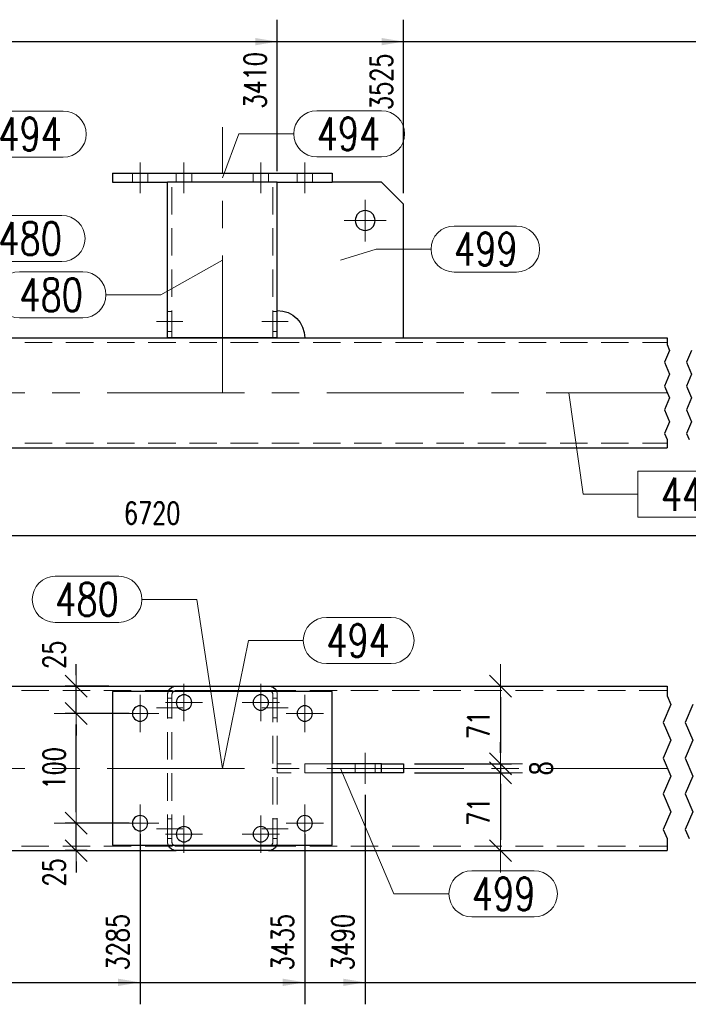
# Model space of a CAD drawing. Header units: millimetres. Extents: x -876 to 136, y 14938 to 15607.
# Tile 11 of 46: x -564 to -503, y 15200 to 15289. Entities that reach past the tile are written whole.
import ezdxf

# ---------------------------------------------------------------- set-up
doc = ezdxf.new("R2010")
doc.units = ezdxf.units.MM
doc.header["$LTSCALE"] = 10
doc.linetypes.add('HIDDEN', pattern=[0.375, 0.25, -0.125])
doc.linetypes.add('MITTE', pattern=[2, 1.25, -0.25, 0.25, -0.25])
doc.layers.get('Defpoints').update_dxf_attribs({"color": 1})
for name, color, linetype, lineweight in [('PS_DIM', 4, 'Continuous', 13), ('PS_Hidden', 2, 'HIDDEN', 9), ('PS_Mid', 5, 'MITTE', 15), ('PS_Pos', 1, 'Continuous', 15), ('PS_Shape', 161, 'Continuous', 30), ('PS_SOLID', 7, 'Continuous', 30)]:
    doc.layers.add(name, color=color, linetype=linetype, lineweight=lineweight)
doc.styles.add('simplex', font='simplex.shx', dxfattribs={"width": 0.75})
doc.dimstyles.new('1_10_GŁ_DS1-LS10', dxfattribs={"dimtxt": 2, "dimasz": 2, "dimexe": 2, "dimexo": 1, "dimgap": 1, "dimtad": 1, "dimjust": 4, "dimdec": 0, "dimlfac": 10, "dimtxsty": 'simplex', "dimblk1": 'NONE', "dimsah": 1, "dimcen": 2, "dimclrd": 256, "dimclre": 256, "dimclrt": 3, "dimadec": 1, "dimazin": 0, "dimtfac": 1, "dimtdec": 0, "dimtmove": 2, "dimatfit": 3, "dimfxl": 1, "dimarcsym": 0})
doc.dimstyles.new('1_10_PRZ_DS1-LS10', dxfattribs={"dimtxt": 2, "dimasz": 1, "dimexe": 2, "dimexo": 5, "dimgap": 1, "dimtad": 1, "dimdec": 0, "dimlfac": 10, "dimtxsty": 'simplex', "dimblk": 'dimznak', "dimcen": 2, "dimse1": 1, "dimse2": 1, "dimclrt": 3, "dimadec": 1, "dimazin": 0, "dimtfac": 1, "dimtdec": 0, "dimtix": 1, "dimtmove": 2, "dimatfit": 3, "dimldrblk": 'dim-grot', "dimfxl": 1, "dimarcsym": 0})
doc.dimstyles.new('1_10_SC', dxfattribs={"dimtxt": 2, "dimasz": 1, "dimexe": 1, "dimexo": 1, "dimgap": 1, "dimtad": 1, "dimdec": 0, "dimlfac": 10, "dimtxsty": 'simplex', "dimblk": 'dimznak', "dimcen": 2, "dimclrd": 256, "dimclre": 256, "dimclrt": 3, "dimadec": 1, "dimazin": 0, "dimtfac": 1, "dimtdec": 0, "dimtix": 1, "dimtmove": 2, "dimatfit": 3, "dimldrblk": 'dim-grot', "dimfxl": 1, "dimarcsym": 0})

# ---------------------------------------------------------------- blocks, each defined once
blk = doc.blocks.new('*D70')
at = {"layer": 'Defpoints', "color": 0, "transparency": 16777216}
for p in [(-540.421, 15287.305), (-540.421, 15274.505), (-676.121, 15250.305)]:
    blk.add_point(p, dxfattribs=at)
at = {"layer": 'PS_DIM', "lineweight": -2, "transparency": 16777216}
for p, q in [((-676.121, 15251.305), (-676.121, 15289.305)), ((-540.421, 15275.505), (-540.421, 15289.305)), ((-676.121, 15287.305), (-542.421, 15287.305))]:
    blk.add_line(p, q, dxfattribs=at)
at = {"layer": 'PS_DIM', "transparency": 16777216}
blk.add_solid([(-542.421, 15287.638), (-542.421, 15286.971), (-540.421, 15287.305)], dxfattribs=at)
at = {"layer": 'PS_DIM', "color": 3, "transparency": 16777216, "insert": (-542.441, 15283.785), "char_height": 2, "attachment_point": 5, "rotation": 90, "style": 'simplex'}
blk.add_mtext('3410', dxfattribs=at)
blk = doc.blocks.new('_None')
blk = doc.blocks.new('*D71')
at = {"layer": 'Defpoints', "color": 0, "transparency": 16777216}
for p in [(-528.921, 15287.305), (-528.921, 15272.505), (-676.121, 15250.305)]:
    blk.add_point(p, dxfattribs=at)
at = {"layer": 'PS_DIM', "lineweight": -2, "transparency": 16777216}
for p, q in [((-676.121, 15251.305), (-676.121, 15289.305)), ((-528.921, 15273.505), (-528.921, 15289.305)), ((-676.121, 15287.305), (-530.921, 15287.305))]:
    blk.add_line(p, q, dxfattribs=at)
at = {"layer": 'PS_DIM', "transparency": 16777216}
blk.add_solid([(-530.921, 15287.638), (-530.921, 15286.971), (-528.921, 15287.305)], dxfattribs=at)
at = {"layer": 'PS_DIM', "color": 3, "transparency": 16777216, "insert": (-530.941, 15283.642), "char_height": 2, "attachment_point": 5, "rotation": 90, "style": 'simplex'}
blk.add_mtext('3525', dxfattribs=at)
blk = doc.blocks.new('*D72')
at = {"layer": 'Defpoints', "color": 0, "transparency": 16777216}
for p in [(-427.521, 15287.305), (-427.521, 15260.305), (-676.121, 15250.305)]:
    blk.add_point(p, dxfattribs=at)
at = {"layer": 'PS_DIM', "lineweight": -2, "transparency": 16777216}
for p, q in [((-676.121, 15251.305), (-676.121, 15289.305)), ((-427.521, 15261.305), (-427.521, 15289.305)), ((-676.121, 15287.305), (-429.521, 15287.305))]:
    blk.add_line(p, q, dxfattribs=at)
at = {"layer": 'PS_DIM', "transparency": 16777216}
blk.add_solid([(-429.521, 15287.638), (-429.521, 15286.971), (-427.521, 15287.305)], dxfattribs=at)
at = {"layer": 'PS_DIM', "color": 3, "transparency": 16777216, "insert": (-429.541, 15283.642), "char_height": 2, "attachment_point": 5, "rotation": 90, "style": 'simplex'}
blk.add_mtext('6570', dxfattribs=at)
blk = doc.blocks.new('*D73')
at = {"layer": 'Defpoints', "color": 0, "transparency": 16777216}
for p in [(-420.021, 15287.305), (-676.121, 15250.305), (-420.021, 15250.305)]:
    blk.add_point(p, dxfattribs=at)
at = {"layer": 'PS_DIM', "lineweight": -2, "transparency": 16777216}
for p, q in [((-676.121, 15251.305), (-676.121, 15289.305)), ((-420.021, 15251.305), (-420.021, 15289.305)), ((-676.121, 15287.305), (-422.021, 15287.305))]:
    blk.add_line(p, q, dxfattribs=at)
at = {"layer": 'PS_DIM', "transparency": 16777216}
blk.add_solid([(-422.021, 15287.638), (-422.021, 15286.971), (-420.021, 15287.305)], dxfattribs=at)
at = {"layer": 'PS_DIM', "color": 3, "transparency": 16777216, "insert": (-422.041, 15283.642), "char_height": 2, "attachment_point": 5, "rotation": 90, "style": 'simplex'}
blk.add_mtext('6645', dxfattribs=at)
blk = doc.blocks.new('*D87')
at = {"layer": 'Defpoints', "color": 0, "transparency": 16777216}
for p in [(-552.921, 15216.085), (-676.121, 15213.585), (-552.921, 15201.585)]:
    blk.add_point(p, dxfattribs=at)
at = {"layer": 'PS_DIM', "lineweight": -2, "transparency": 16777216}
for p, q in [((-552.921, 15215.085), (-552.921, 15199.585)), ((-676.121, 15212.585), (-676.121, 15199.585)), ((-676.121, 15201.585), (-554.921, 15201.585))]:
    blk.add_line(p, q, dxfattribs=at)
at = {"layer": 'PS_DIM', "transparency": 16777216}
blk.add_solid([(-554.921, 15201.918), (-554.921, 15201.252), (-552.921, 15201.585)], dxfattribs=at)
at = {"layer": 'PS_DIM', "color": 3, "transparency": 16777216, "insert": (-554.941, 15205.248), "char_height": 2, "attachment_point": 5, "rotation": 90, "style": 'simplex'}
blk.add_mtext('3285', dxfattribs=at)
blk = doc.blocks.new('*D88')
at = {"layer": 'Defpoints', "color": 0, "transparency": 16777216}
for p in [(-537.921, 15216.085), (-676.121, 15213.585), (-537.921, 15201.585)]:
    blk.add_point(p, dxfattribs=at)
at = {"layer": 'PS_DIM', "lineweight": -2, "transparency": 16777216}
for p, q in [((-537.921, 15215.085), (-537.921, 15199.585)), ((-676.121, 15212.585), (-676.121, 15199.585)), ((-676.121, 15201.585), (-539.921, 15201.585))]:
    blk.add_line(p, q, dxfattribs=at)
at = {"layer": 'PS_DIM', "transparency": 16777216}
blk.add_solid([(-539.921, 15201.918), (-539.921, 15201.252), (-537.921, 15201.585)], dxfattribs=at)
at = {"layer": 'PS_DIM', "color": 3, "transparency": 16777216, "insert": (-539.941, 15205.248), "char_height": 2, "attachment_point": 5, "rotation": 90, "style": 'simplex'}
blk.add_mtext('3435', dxfattribs=at)
blk = doc.blocks.new('*D89')
at = {"layer": 'Defpoints', "color": 0, "transparency": 16777216}
for p in [(-532.421, 15219.685), (-676.121, 15213.585), (-532.421, 15201.585)]:
    blk.add_point(p, dxfattribs=at)
at = {"layer": 'PS_DIM', "lineweight": -2, "transparency": 16777216}
for p, q in [((-532.421, 15218.685), (-532.421, 15199.585)), ((-676.121, 15212.585), (-676.121, 15199.585)), ((-676.121, 15201.585), (-534.421, 15201.585))]:
    blk.add_line(p, q, dxfattribs=at)
at = {"layer": 'PS_DIM', "transparency": 16777216}
blk.add_solid([(-534.421, 15201.918), (-534.421, 15201.252), (-532.421, 15201.585)], dxfattribs=at)
at = {"layer": 'PS_DIM', "color": 3, "transparency": 16777216, "insert": (-534.441, 15205.248), "char_height": 2, "attachment_point": 5, "rotation": 90, "style": 'simplex'}
blk.add_mtext('3490', dxfattribs=at)
blk = doc.blocks.new('*D90')
at = {"layer": 'Defpoints', "color": 0, "transparency": 16777216}
for p in [(-422.521, 15218.085), (-676.121, 15213.585), (-422.521, 15201.585)]:
    blk.add_point(p, dxfattribs=at)
at = {"layer": 'PS_DIM', "lineweight": -2, "transparency": 16777216}
for p, q in [((-422.521, 15217.085), (-422.521, 15199.585)), ((-676.121, 15212.585), (-676.121, 15199.585)), ((-676.121, 15201.585), (-424.521, 15201.585))]:
    blk.add_line(p, q, dxfattribs=at)
at = {"layer": 'PS_DIM', "transparency": 16777216}
blk.add_solid([(-424.521, 15201.918), (-424.521, 15201.252), (-422.521, 15201.585)], dxfattribs=at)
at = {"layer": 'PS_DIM', "color": 3, "transparency": 16777216, "insert": (-424.541, 15205.248), "char_height": 2, "attachment_point": 5, "rotation": 90, "style": 'simplex'}
blk.add_mtext('6620', dxfattribs=at)
blk = doc.blocks.new('*D91')
at = {"layer": 'Defpoints', "color": 0, "transparency": 16777216}
for p in [(-420.021, 15215.585), (-676.121, 15213.585), (-420.021, 15201.585)]:
    blk.add_point(p, dxfattribs=at)
at = {"layer": 'PS_DIM', "lineweight": -2, "transparency": 16777216}
for p, q in [((-420.021, 15214.585), (-420.021, 15199.585)), ((-676.121, 15212.585), (-676.121, 15199.585)), ((-676.121, 15201.585), (-422.021, 15201.585))]:
    blk.add_line(p, q, dxfattribs=at)
at = {"layer": 'PS_DIM', "transparency": 16777216}
blk.add_solid([(-422.021, 15201.918), (-422.021, 15201.252), (-420.021, 15201.585)], dxfattribs=at)
at = {"layer": 'PS_DIM', "color": 3, "transparency": 16777216, "insert": (-418.001, 15205.248), "char_height": 2, "attachment_point": 5, "rotation": 90, "style": 'simplex'}
blk.add_mtext('6645', dxfattribs=at)
blk = doc.blocks.new('dimznak')
at = {"color": 0}
for points in [[(0, 2), (0, -2)], [(-2, 0), (2, 0)]]:
    blk.add_lwpolyline(points, dxfattribs=at)
at = {"color": 2}
blk.add_lwpolyline([(1, 1), (-1, -1)], dxfattribs=at)
blk = doc.blocks.new('*D92')
at = {"layer": 'Defpoints', "color": 0, "transparency": 16777216}
for p in [(-525.197, 15228.585), (-528.921, 15221.485), (-520.099, 15221.485)]:
    blk.add_point(p, dxfattribs=at)
at = {"layer": 'PS_DIM', "lineweight": -2, "transparency": 16777216}
for p, q in [((-524.197, 15228.585), (-519.099, 15228.585)), ((-520.099, 15227.585), (-520.099, 15222.485)), ((-527.921, 15221.485), (-519.099, 15221.485))]:
    blk.add_line(p, q, dxfattribs=at)
for p, rotation in [((-520.099, 15228.585), 90), ((-520.099, 15221.485), 270)]:
    blk.add_blockref('dimznak', p, dxfattribs=dict(at, rotation=rotation))
at = {"layer": 'PS_DIM', "color": 3, "transparency": 16777216, "insert": (-522.099, 15225.035), "char_height": 2, "attachment_point": 5, "rotation": 90, "style": 'simplex'}
blk.add_mtext('71', dxfattribs=at)
blk = doc.blocks.new('dim-grot')
blk.add_hatch(color=256).paths.add_polyline_path([(0, 0), (-2, 0.5), (-2, -0.5)])
blk.add_lwpolyline([(0, 0), (-2, 0.5), (-2, -0.5), (0, 0)])
blk = doc.blocks.new('*D93')
at = {"layer": 'Defpoints', "color": 0, "transparency": 16777216}
for p in [(-528.921, 15221.485), (-528.921, 15220.685), (-520.099, 15220.685)]:
    blk.add_point(p, dxfattribs=at)
at = {"layer": 'PS_DIM', "lineweight": -2, "transparency": 16777216}
for p, q in [((-520.099, 15222.485), (-520.099, 15223.485)), ((-527.921, 15221.485), (-519.099, 15221.485)), ((-520.099, 15221.485), (-520.099, 15220.685)), ((-527.921, 15220.685), (-519.099, 15220.685)), ((-520.099, 15219.685), (-520.099, 15218.685))]:
    blk.add_line(p, q, dxfattribs=at)
for p, rotation in [((-520.099, 15221.485), 270), ((-520.099, 15220.685), 90)]:
    blk.add_blockref('dimznak', p, dxfattribs=dict(at, rotation=rotation))
at = {"layer": 'PS_DIM', "color": 3, "transparency": 16777216, "insert": (-516.391, 15221.085), "char_height": 2, "attachment_point": 5, "rotation": 90, "style": 'simplex'}
blk.add_mtext('8', dxfattribs=at)
blk = doc.blocks.new('*D94')
at = {"layer": 'Defpoints', "color": 0, "transparency": 16777216}
for p in [(-528.921, 15220.685), (-527.514, 15213.585), (-520.099, 15213.585)]:
    blk.add_point(p, dxfattribs=at)
at = {"layer": 'PS_DIM', "lineweight": -2, "transparency": 16777216}
for p, q in [((-527.921, 15220.685), (-519.099, 15220.685)), ((-520.099, 15219.685), (-520.099, 15214.585)), ((-526.514, 15213.585), (-519.099, 15213.585))]:
    blk.add_line(p, q, dxfattribs=at)
for p, rotation in [((-520.099, 15220.685), 90), ((-520.099, 15213.585), 270)]:
    blk.add_blockref('dimznak', p, dxfattribs=dict(at, rotation=rotation))
at = {"layer": 'PS_DIM', "color": 3, "transparency": 16777216, "insert": (-522.099, 15217.135), "char_height": 2, "attachment_point": 5, "rotation": 90, "style": 'simplex'}
blk.add_mtext('71', dxfattribs=at)
blk = doc.blocks.new('*D95')
at = {"layer": 'Defpoints', "color": 0, "transparency": 16777216}
for p in [(-558.742, 15216.085), (-552.921, 15216.085), (-556.738, 15213.585)]:
    blk.add_point(p, dxfattribs=at)
at = {"layer": 'PS_DIM', "lineweight": -2, "transparency": 16777216}
for p, q in [((-558.742, 15217.085), (-558.742, 15218.085)), ((-553.921, 15216.085), (-559.742, 15216.085)), ((-558.742, 15213.585), (-558.742, 15216.085)), ((-557.738, 15213.585), (-559.742, 15213.585)), ((-558.742, 15212.585), (-558.742, 15211.585))]:
    blk.add_line(p, q, dxfattribs=at)
for p, rotation in [((-558.742, 15216.085), 270), ((-558.742, 15213.585), 90)]:
    blk.add_blockref('dimznak', p, dxfattribs=dict(at, rotation=rotation))
at = {"layer": 'PS_DIM', "color": 3, "transparency": 16777216, "insert": (-560.742, 15211.603), "char_height": 2, "attachment_point": 5, "rotation": 90, "style": 'simplex'}
blk.add_mtext('25', dxfattribs=at)
blk = doc.blocks.new('*D96')
at = {"layer": 'Defpoints', "color": 0, "transparency": 16777216}
for p in [(-558.742, 15226.085), (-552.921, 15226.085), (-552.921, 15216.085)]:
    blk.add_point(p, dxfattribs=at)
at = {"layer": 'PS_DIM', "lineweight": -2, "transparency": 16777216}
for p, q in [((-553.921, 15226.085), (-559.742, 15226.085)), ((-558.742, 15217.085), (-558.742, 15225.085)), ((-553.921, 15216.085), (-559.742, 15216.085))]:
    blk.add_line(p, q, dxfattribs=at)
for p, rotation in [((-558.742, 15226.085), 90), ((-558.742, 15216.085), 270)]:
    blk.add_blockref('dimznak', p, dxfattribs=dict(at, rotation=rotation))
at = {"layer": 'PS_DIM', "color": 3, "transparency": 16777216, "insert": (-560.742, 15221.085), "char_height": 2, "attachment_point": 5, "rotation": 90, "style": 'simplex'}
blk.add_mtext('100', dxfattribs=at)
blk = doc.blocks.new('*D97')
at = {"layer": 'Defpoints', "color": 0, "transparency": 16777216}
for p in [(-558.742, 15228.585), (-554.757, 15228.585), (-552.921, 15226.085)]:
    blk.add_point(p, dxfattribs=at)
at = {"layer": 'PS_DIM', "lineweight": -2, "transparency": 16777216}
for p, q in [((-558.742, 15229.585), (-558.742, 15230.585)), ((-555.757, 15228.585), (-559.742, 15228.585)), ((-558.742, 15226.085), (-558.742, 15228.585)), ((-553.921, 15226.085), (-559.742, 15226.085)), ((-558.742, 15225.085), (-558.742, 15224.085))]:
    blk.add_line(p, q, dxfattribs=at)
for p, rotation in [((-558.742, 15228.585), 270), ((-558.742, 15226.085), 90)]:
    blk.add_blockref('dimznak', p, dxfattribs=dict(at, rotation=rotation))
at = {"layer": 'PS_DIM', "color": 3, "transparency": 16777216, "insert": (-560.742, 15231.437), "char_height": 2, "attachment_point": 5, "rotation": 90, "style": 'simplex'}
blk.add_mtext('25', dxfattribs=at)
blk = doc.blocks.new('*D429')
at = {"layer": 'Defpoints', "color": 0, "transparency": 16777216}
for p in [(-683.621, 15250.305), (-420.021, 15250.305), (-420.021, 15242.305)]:
    blk.add_point(p, dxfattribs=at)
at = {"layer": 'PS_DIM', "color": 0, "lineweight": -2, "transparency": 16777216}
blk.add_line((-682.621, 15242.305), (-421.021, 15242.305), dxfattribs=at)
at = {"layer": 'PS_DIM', "color": 0, "lineweight": -2, "transparency": 16777216, "rotation": 180}
blk.add_blockref('dimznak', (-683.621, 15242.305), dxfattribs=at)
at = {"layer": 'PS_DIM', "color": 0, "lineweight": -2, "transparency": 16777216}
blk.add_blockref('dimznak', (-420.021, 15242.305), dxfattribs=at)
at = {"layer": 'PS_DIM', "color": 3, "transparency": 16777216, "insert": (-551.821, 15244.345), "char_height": 2, "attachment_point": 5, "style": 'simplex'}
blk.add_mtext('6720', dxfattribs=at)
blk = doc.blocks.new('*X534')
at = {"color": 1}
for p, q in [((-504.921, 15260.305), (-504.921, 15259.716)), ((-504.921, 15259.716), (-504.691, 15259.175)), ((-504.691, 15259.175), (-505.15, 15258.091)), ((-502.691, 15259.175), (-503.15, 15258.091)), ((-505.15, 15258.091), (-504.691, 15257.007)), ((-503.15, 15258.091), (-502.691, 15257.007)), ((-504.691, 15257.007), (-505.15, 15255.924)), ((-502.691, 15257.007), (-503.15, 15255.924)), ((-505.15, 15255.924), (-504.691, 15254.84)), ((-503.15, 15255.924), (-502.691, 15254.84)), ((-504.691, 15254.84), (-505.15, 15253.757)), ((-502.691, 15254.84), (-503.15, 15253.757)), ((-505.15, 15253.757), (-504.691, 15252.673)), ((-503.15, 15253.757), (-502.691, 15252.673)), ((-504.691, 15252.673), (-505.15, 15251.589)), ((-502.691, 15252.673), (-503.15, 15251.589)), ((-505.15, 15251.589), (-504.921, 15251.048)), ((-503.15, 15251.589), (-502.921, 15251.048)), ((-504.921, 15251.048), (-504.921, 15250.305))]:
    blk.add_line(p, q, dxfattribs=at)
at = {"layer": 'PS_Hidden', "color": 2, "linetype": 'HIDDEN'}
for p, q in [((-553.621, 15275.305), (-553.621, 15274.505)), ((-552.221, 15275.305), (-552.221, 15274.505)), ((-549.621, 15274.505), (-549.621, 15275.305)), ((-548.221, 15274.505), (-548.221, 15275.305)), ((-542.621, 15274.505), (-542.621, 15275.305)), ((-541.221, 15274.505), (-541.221, 15275.305)), ((-538.621, 15275.305), (-538.621, 15274.505)), ((-537.221, 15275.305), (-537.221, 15274.505)), ((-550.021, 15260.305), (-550.021, 15274.505)), ((-540.821, 15260.305), (-540.821, 15274.505)), ((-550.421, 15262.705), (-550.021, 15262.705)), ((-540.821, 15262.705), (-540.421, 15262.705)), ((-550.421, 15260.905), (-550.021, 15260.905)), ((-540.821, 15260.905), (-540.421, 15260.905)), ((-615.921, 15259.905), (-504.921, 15259.905)), ((-615.921, 15250.705), (-504.921, 15250.705))]:
    blk.add_line(p, q, dxfattribs=at)
at = {"layer": 'PS_Mid', "color": 5, "linetype": 'MITTE'}
for p, q in [((-545.421, 15255.305), (-545.421, 15279.505)), ((-552.921, 15273.505), (-552.921, 15276.305)), ((-552.921, 15273.505), (-552.921, 15276.305)), ((-548.921, 15276.305), (-548.921, 15273.505)), ((-548.921, 15276.305), (-548.921, 15273.505)), ((-541.921, 15276.305), (-541.921, 15273.505)), ((-541.921, 15276.305), (-541.921, 15273.505)), ((-537.921, 15273.505), (-537.921, 15276.305)), ((-537.921, 15273.505), (-537.921, 15276.305)), ((-532.421, 15272.905), (-532.421, 15269.105)), ((-530.521, 15271.005), (-534.321, 15271.005)), ((-549.021, 15261.805), (-551.421, 15261.805)), ((-549.021, 15261.805), (-551.421, 15261.805)), ((-539.421, 15261.805), (-541.821, 15261.805)), ((-539.421, 15261.805), (-541.821, 15261.805)), ((-615.921, 15255.305), (-504.921, 15255.305))]:
    blk.add_line(p, q, dxfattribs=at)
at = {"layer": 'PS_SOLID', "color": 7, "linetype": 'Continuous'}
for p, q in [((-555.421, 15275.305), (-555.421, 15274.505)), ((-555.421, 15275.305), (-535.421, 15275.305)), ((-535.421, 15275.305), (-535.421, 15274.505)), ((-555.421, 15274.505), (-550.421, 15274.505)), ((-550.421, 15260.305), (-550.421, 15274.505)), ((-540.421, 15274.505), (-550.421, 15274.505)), ((-540.421, 15274.505), (-535.421, 15274.505)), ((-540.421, 15260.305), (-540.421, 15274.505)), ((-530.921, 15274.505), (-535.421, 15274.505)), ((-528.921, 15272.505), (-530.921, 15274.505)), ((-528.921, 15260.305), (-528.921, 15272.505)), ((-615.921, 15260.305), (-504.921, 15260.305)), ((-540.421, 15260.305), (-550.421, 15260.305)), ((-615.921, 15250.305), (-504.921, 15250.305))]:
    blk.add_line(p, q, dxfattribs=at)
at = {"layer": 'PS_SOLID', "color": 7, "extrusion": (0, 0, -1)}
blk.add_circle((532.421, 15271.005), 0.9, dxfattribs=at)
at = {"layer": 'PS_SOLID', "extrusion": (0, 0, -1)}
blk.add_arc((540.421, 15260.305), 2.5, 90, 180, dxfattribs=at)
blk = doc.blocks.new('*X535')
at = {"color": 1}
for p, q in [((-513.871, 15255.305), (-512.579, 15246.06)), ((-497.593, 15248.16), (-507.579, 15248.16)), ((-507.579, 15248.16), (-507.579, 15243.96)), ((-497.593, 15243.96), (-497.593, 15248.16)), ((-512.579, 15246.06), (-507.579, 15246.06)), ((-507.579, 15243.96), (-497.593, 15243.96))]:
    blk.add_line(p, q, dxfattribs=at)
at = {"color": 30, "style": 'simplex', "width": 0.75}
blk.add_text('442', height=3, dxfattribs=at).set_placement((-505.479, 15244.56))
blk = doc.blocks.new('*X536')
at = {"color": 1}
for p, q in [((-565.821, 15271.467), (-560.035, 15271.467)), ((-575.421, 15267.405), (-572.921, 15269.367)), ((-572.921, 15269.367), (-567.921, 15269.367)), ((-565.821, 15267.267), (-560.035, 15267.267))]:
    blk.add_line(p, q, dxfattribs=at)
for centre, start, end in [((-565.821, 15269.367), 90, 270), ((-560.035, 15269.367), 270, 90)]:
    blk.add_arc(centre, 2.1, start, end, dxfattribs=at)
at = {"color": 30, "style": 'simplex', "width": 0.75}
blk.add_text('480', height=3, dxfattribs=at).set_placement((-565.821, 15267.867))
blk = doc.blocks.new('*X537')
at = {"color": 1}
for p, q in [((-545.421, 15267.405), (-551.031, 15264.234)), ((-563.916, 15266.334), (-558.131, 15266.334)), ((-556.031, 15264.234), (-551.031, 15264.234)), ((-563.916, 15262.134), (-558.131, 15262.134))]:
    blk.add_line(p, q, dxfattribs=at)
for centre, start, end in [((-563.916, 15264.234), 90, 270), ((-558.131, 15264.234), 270, 90)]:
    blk.add_arc(centre, 2.1, start, end, dxfattribs=at)
at = {"color": 30, "style": 'simplex', "width": 0.75}
blk.add_text('480', height=3, dxfattribs=at).set_placement((-563.916, 15262.734))
blk = doc.blocks.new('*X538')
at = {"color": 1}
for p, q in [((-536.82, 15281.005), (-530.927, 15281.005)), ((-545.421, 15274.905), (-543.92, 15278.905)), ((-543.92, 15278.905), (-538.92, 15278.905)), ((-536.82, 15276.805), (-530.927, 15276.805))]:
    blk.add_line(p, q, dxfattribs=at)
for centre, start, end in [((-536.82, 15278.905), 90, 270), ((-530.927, 15278.905), 270, 90)]:
    blk.add_arc(centre, 2.1, start, end, dxfattribs=at)
at = {"color": 30, "style": 'simplex', "width": 0.75}
blk.add_text('494', height=3, dxfattribs=at).set_placement((-536.82, 15277.405))
blk = doc.blocks.new('*X539')
at = {"color": 1}
for p, q in [((-565.821, 15280.979), (-559.928, 15280.979)), ((-575.421, 15274.905), (-572.921, 15278.879)), ((-572.921, 15278.879), (-567.921, 15278.879)), ((-565.821, 15276.779), (-559.928, 15276.779))]:
    blk.add_line(p, q, dxfattribs=at)
for centre, start, end in [((-565.821, 15278.879), 90, 270), ((-559.928, 15278.879), 270, 90)]:
    blk.add_arc(centre, 2.1, start, end, dxfattribs=at)
at = {"color": 30, "style": 'simplex', "width": 0.75}
blk.add_text('494', height=3, dxfattribs=at).set_placement((-565.821, 15277.379))
blk = doc.blocks.new('*X541')
at = {"color": 1}
for p, q in [((-524.321, 15270.502), (-518.642, 15270.502)), ((-534.671, 15267.405), (-531.421, 15268.402)), ((-531.421, 15268.402), (-526.421, 15268.402)), ((-524.321, 15266.302), (-518.642, 15266.302))]:
    blk.add_line(p, q, dxfattribs=at)
for centre, start, end in [((-524.321, 15268.402), 90, 270), ((-518.642, 15268.402), 270, 90)]:
    blk.add_arc(centre, 2.1, start, end, dxfattribs=at)
at = {"color": 30, "style": 'simplex', "width": 0.75}
blk.add_text('499', height=3, dxfattribs=at).set_placement((-524.321, 15266.902))
blk = doc.blocks.new('*X557')
at = {"color": 1}
for p, q in [((-504.921, 15228.585), (-504.921, 15227.703)), ((-504.921, 15227.703), (-504.577, 15226.89)), ((-504.577, 15226.89), (-505.264, 15225.264)), ((-502.577, 15226.89), (-503.264, 15225.264)), ((-505.264, 15225.264), (-504.577, 15223.639)), ((-503.264, 15225.264), (-502.577, 15223.639)), ((-504.577, 15223.639), (-505.264, 15222.014)), ((-502.577, 15223.639), (-503.264, 15222.014)), ((-505.264, 15222.014), (-504.577, 15220.388)), ((-503.264, 15222.014), (-502.577, 15220.388)), ((-504.577, 15220.388), (-505.264, 15218.763)), ((-502.577, 15220.388), (-503.264, 15218.763)), ((-505.264, 15218.763), (-504.577, 15217.137)), ((-503.264, 15218.763), (-502.577, 15217.137)), ((-504.577, 15217.137), (-505.264, 15215.512)), ((-502.577, 15217.137), (-503.264, 15215.512)), ((-505.264, 15215.512), (-504.921, 15214.699)), ((-504.921, 15214.699), (-504.921, 15213.585)), ((-503.264, 15215.512), (-502.921, 15214.699))]:
    blk.add_line(p, q, dxfattribs=at)
at = {"layer": 'PS_Hidden', "color": 2, "linetype": 'HIDDEN'}
for p, q in [((-571.221, 15228.185), (-549.621, 15228.185)), ((-541.221, 15228.185), (-504.921, 15228.185)), ((-550.421, 15214.385), (-550.421, 15227.785)), ((-550.421, 15227.485), (-550.021, 15227.485)), ((-550.021, 15214.385), (-550.021, 15227.785)), ((-540.821, 15227.785), (-540.821, 15214.385)), ((-540.821, 15227.485), (-540.421, 15227.485)), ((-540.421, 15227.785), (-540.421, 15214.385)), ((-550.421, 15225.685), (-550.021, 15225.685)), ((-540.821, 15225.685), (-540.421, 15225.685)), ((-540.421, 15220.685), (-540.421, 15221.485)), ((-535.421, 15221.485), (-540.421, 15221.485)), ((-537.921, 15220.685), (-537.921, 15221.485)), ((-533.321, 15220.685), (-533.321, 15221.485)), ((-531.521, 15220.685), (-531.521, 15221.485)), ((-535.421, 15220.685), (-540.421, 15220.685)), ((-550.421, 15216.485), (-550.021, 15216.485)), ((-540.821, 15216.485), (-540.421, 15216.485)), ((-550.421, 15214.685), (-550.021, 15214.685)), ((-540.821, 15214.685), (-540.421, 15214.685)), ((-571.221, 15213.985), (-549.621, 15213.985)), ((-541.221, 15213.985), (-504.921, 15213.985))]:
    blk.add_line(p, q, dxfattribs=at)
at = {"layer": 'PS_Hidden', "extrusion": (0, 0, -1)}
for centre, radius, start, end in [((549.621, 15227.785), 0.8, 0, 22.02431), ((549.621, 15227.785), 0.4, 0, 48.59038), ((541.221, 15227.785), 0.4, 131.40962, 180), ((541.221, 15227.785), 0.8, 157.97569, 180), ((549.621, 15214.385), 0.8, 337.97569, 0), ((549.621, 15214.385), 0.4, 311.40962, 0), ((541.221, 15214.385), 0.4, 180, 228.59038), ((541.221, 15214.385), 0.8, 180, 202.02431)]:
    blk.add_arc(centre, radius, start, end, dxfattribs=at)
at = {"layer": 'PS_Mid', "color": 5, "linetype": 'MITTE'}
for p, q in [((-548.921, 15228.785), (-548.921, 15225.385)), ((-541.921, 15228.785), (-541.921, 15225.385)), ((-552.921, 15227.785), (-552.921, 15224.385)), ((-537.921, 15227.785), (-537.921, 15224.385)), ((-549.021, 15226.585), (-551.421, 15226.585)), ((-547.221, 15227.085), (-550.621, 15227.085)), ((-540.221, 15227.085), (-543.621, 15227.085)), ((-539.421, 15226.585), (-541.821, 15226.585)), ((-551.221, 15226.085), (-554.621, 15226.085)), ((-536.221, 15226.085), (-539.621, 15226.085)), ((-532.421, 15222.485), (-532.421, 15219.685)), ((-615.921, 15221.085), (-504.921, 15221.085)), ((-545.421, 15221.085), (-545.421, 15221.085)), ((-552.921, 15217.785), (-552.921, 15214.385)), ((-537.921, 15217.785), (-537.921, 15214.385)), ((-548.921, 15216.785), (-548.921, 15213.385)), ((-541.921, 15216.785), (-541.921, 15213.385)), ((-551.221, 15216.085), (-554.621, 15216.085)), ((-549.021, 15215.585), (-551.421, 15215.585)), ((-539.421, 15215.585), (-541.821, 15215.585)), ((-536.221, 15216.085), (-539.621, 15216.085)), ((-547.221, 15215.085), (-550.621, 15215.085)), ((-540.221, 15215.085), (-543.621, 15215.085))]:
    blk.add_line(p, q, dxfattribs=at)
at = {"layer": 'PS_SOLID', "color": 7, "linetype": 'Continuous'}
for p, q in [((-571.221, 15228.585), (-549.621, 15228.585)), ((-549.621, 15228.585), (-541.221, 15228.585)), ((-549.621, 15228.185), (-541.221, 15228.185)), ((-541.221, 15228.585), (-504.921, 15228.585)), ((-555.421, 15228.085), (-555.421, 15214.085)), ((-535.421, 15228.085), (-555.421, 15228.085)), ((-535.421, 15214.085), (-535.421, 15228.085)), ((-530.921, 15221.485), (-535.421, 15221.485)), ((-530.921, 15220.685), (-530.921, 15221.485)), ((-530.921, 15221.485), (-528.921, 15221.485)), ((-528.921, 15221.485), (-528.921, 15220.685)), ((-530.921, 15220.685), (-535.421, 15220.685)), ((-528.921, 15220.685), (-530.921, 15220.685)), ((-555.421, 15214.085), (-535.421, 15214.085)), ((-541.221, 15213.985), (-549.621, 15213.985)), ((-571.221, 15213.585), (-549.621, 15213.585)), ((-541.221, 15213.585), (-549.621, 15213.585)), ((-541.221, 15213.585), (-504.921, 15213.585))]:
    blk.add_line(p, q, dxfattribs=at)
at = {"layer": 'PS_SOLID', "color": 7, "extrusion": (0, 0, -1)}
for centre in [(548.921, 15227.085), (541.921, 15227.085), (552.921, 15226.085), (537.921, 15226.085), (552.921, 15216.085), (537.921, 15216.085), (548.921, 15215.085), (541.921, 15215.085)]:
    blk.add_circle(centre, 0.7, dxfattribs=at)
at = {"layer": 'PS_SOLID', "extrusion": (0, 0, -1)}
for centre, radius, start, end in [((549.621, 15227.785), 0.8, 22.02431, 90), ((549.621, 15227.785), 0.4, 48.59038, 90), ((541.221, 15227.785), 0.8, 90, 157.97569), ((541.221, 15227.785), 0.4, 90, 131.40962), ((549.621, 15214.385), 0.8, 270, 337.97569), ((549.621, 15214.385), 0.4, 270, 311.40962), ((541.221, 15214.385), 0.8, 202.02431, 270), ((541.221, 15214.385), 0.4, 228.59038, 270)]:
    blk.add_arc(centre, radius, start, end, dxfattribs=at)
blk = doc.blocks.new('*X560')
at = {"color": 1}
for p, q in [((-535.957, 15234.833), (-530.064, 15234.833)), ((-545.421, 15221.085), (-543.057, 15232.733)), ((-543.057, 15232.733), (-538.057, 15232.733)), ((-535.957, 15230.633), (-530.064, 15230.633))]:
    blk.add_line(p, q, dxfattribs=at)
for centre, start, end in [((-535.957, 15232.733), 90, 270), ((-530.064, 15232.733), 270, 90)]:
    blk.add_arc(centre, 2.1, start, end, dxfattribs=at)
at = {"color": 30, "style": 'simplex', "width": 0.75}
blk.add_text('494', height=3, dxfattribs=at).set_placement((-535.957, 15231.233))
blk = doc.blocks.new('*X562')
at = {"color": 1}
for p, q in [((-560.646, 15238.583), (-554.86, 15238.583)), ((-552.76, 15236.483), (-547.76, 15236.483)), ((-545.421, 15221.085), (-547.76, 15236.483)), ((-560.646, 15234.383), (-554.86, 15234.383))]:
    blk.add_line(p, q, dxfattribs=at)
for centre, start, end in [((-560.646, 15236.483), 90, 270), ((-554.86, 15236.483), 270, 90)]:
    blk.add_arc(centre, 2.1, start, end, dxfattribs=at)
at = {"color": 30, "style": 'simplex', "width": 0.75}
blk.add_text('480', height=3, dxfattribs=at).set_placement((-560.646, 15234.983))
blk = doc.blocks.new('*X563')
at = {"color": 1}
for p, q in [((-534.671, 15221.085), (-529.796, 15209.65)), ((-522.696, 15211.75), (-517.017, 15211.75)), ((-529.796, 15209.65), (-524.796, 15209.65)), ((-522.696, 15207.55), (-517.017, 15207.55))]:
    blk.add_line(p, q, dxfattribs=at)
for centre, start, end in [((-522.696, 15209.65), 90, 270), ((-517.017, 15209.65), 270, 90)]:
    blk.add_arc(centre, 2.1, start, end, dxfattribs=at)
at = {"color": 30, "style": 'simplex', "width": 0.75}
blk.add_text('499', height=3, dxfattribs=at).set_placement((-522.696, 15208.15))

msp = doc.modelspace()

# ---------------------------------------------------------------- block references
at = {"layer": 'PS_Pos'}
for name in ['*X539', '*X538', '*X536', '*X541', '*X537', '*X535', '*X562', '*X560', '*X563']:
    msp.add_blockref(name, (0, 0), dxfattribs=at)
at = {"layer": 'PS_Shape', "color": 20}
for name in ['*X534', '*X557']:
    msp.add_blockref(name, (0, 0), dxfattribs=at)

# ---------------------------------------------------------------- dimensions: what is measured, and where the dimension line sits
at = {"layer": 'PS_DIM'}
for base, p1, p2, text, picture, middle in [((-540.421, 15287.305), (-676.121, 15250.305), (-540.421, 15274.505), '3410', '*D70', (-542.441, 15283.785)), ((-528.921, 15287.305), (-676.121, 15250.305), (-528.921, 15272.505), '3525', '*D71', (-530.941, 15283.642)), ((-427.521, 15287.305), (-676.121, 15250.305), (-427.521, 15260.305), '6570', '*D72', (-429.541, 15283.642)), ((-420.021, 15287.305), (-676.121, 15250.305), (-420.021, 15250.305), '6645', '*D73', (-422.041, 15283.642)), ((-532.421, 15201.585), (-676.121, 15213.585), (-532.421, 15219.685), '3490', '*D89', (-534.441, 15205.248)), ((-422.521, 15201.585), (-676.121, 15213.585), (-422.521, 15218.085), '6620', '*D90', (-424.541, 15205.248)), ((-552.921, 15201.585), (-676.121, 15213.585), (-552.921, 15216.085), '3285', '*D87', (-554.941, 15205.248)), ((-537.921, 15201.585), (-676.121, 15213.585), (-537.921, 15216.085), '3435', '*D88', (-539.941, 15205.248)), ((-420.021, 15201.585), (-676.121, 15213.585), (-420.021, 15215.585), '6645', '*D91', (-418.001, 15205.248))]:
    dim = msp.add_linear_dim(base=base, p1=p1, p2=p2, text=text, dimstyle='1_10_GŁ_DS1-LS10', dxfattribs=at)
    dim.commit()
    dim.dimension.update_dxf_attribs({"geometry": picture, "text_midpoint": middle, "dimtype": 128, "text_rotation": 90})
dim = msp.add_linear_dim(base=(-420.021, 15242.305), p1=(-683.621, 15250.305), p2=(-420.021, 15250.305), text='6720', dimstyle='1_10_PRZ_DS1-LS10', dxfattribs=at)
dim.commit()
dim.dimension.update_dxf_attribs({"geometry": '*D429', "text_midpoint": (-551.821, 15244.345), "dimtype": 128})
for base, p1, p2, picture, middle in [((-558.742, 15228.585), (-552.921, 15226.085), (-554.757, 15228.585), '*D97', (-560.742, 15231.437)), ((-520.099, 15220.685), (-528.921, 15221.485), (-528.921, 15220.685), '*D93', (-516.391, 15221.085)), ((-558.742, 15216.085), (-556.738, 15213.585), (-552.921, 15216.085), '*D95', (-560.742, 15211.603))]:
    dim = msp.add_linear_dim(base=base, p1=p1, p2=p2, angle=90, dimstyle='1_10_SC', dxfattribs=at)
    dim.commit()
    dim.dimension.update_dxf_attribs({"geometry": picture, "text_midpoint": middle, "dimtype": 128})
for base, p1, p2, picture, middle in [((-520.099, 15221.485), (-525.197, 15228.585), (-528.921, 15221.485), '*D92', (-522.099, 15225.035)), ((-558.742, 15226.085), (-552.921, 15216.085), (-552.921, 15226.085), '*D96', (-560.742, 15221.085)), ((-520.099, 15213.585), (-528.921, 15220.685), (-527.514, 15213.585), '*D94', (-522.099, 15217.135))]:
    dim = msp.add_linear_dim(base=base, p1=p1, p2=p2, angle=90, dimstyle='1_10_SC', dxfattribs=at)
    dim.commit()
    dim.dimension.update_dxf_attribs({"geometry": picture, "text_midpoint": middle})

doc.saveas('drawing.dxf')
